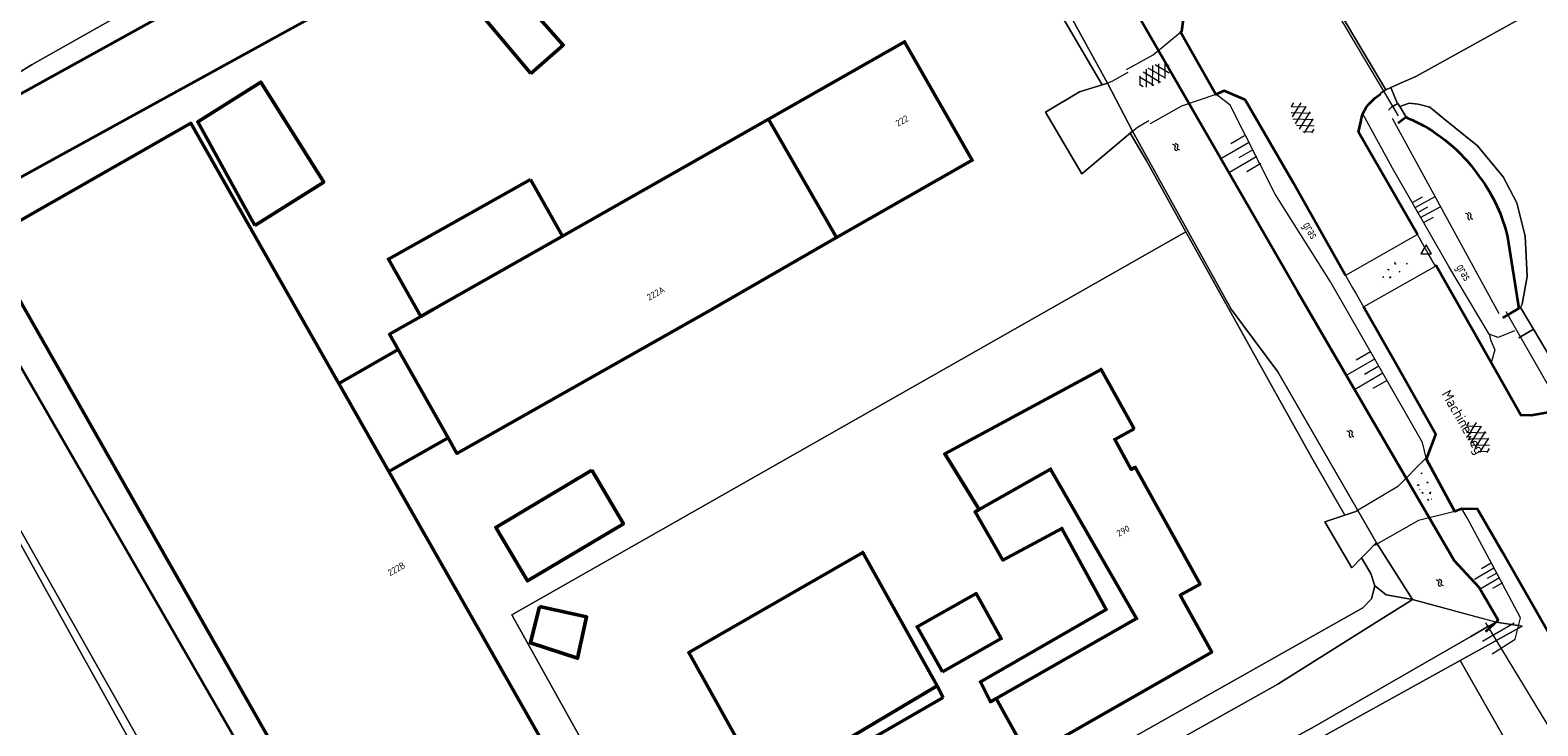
# Model space of a CAD drawing. Header units: metres. Extents: x 113441 to 115918, y 474822 to 477887.
# Tile 42 of 145: x 114680 to 114825, y 475710 to 475777. Entities that reach past the tile are written whole.
import ezdxf
from ezdxf.enums import TextEntityAlignment as Align

# ---------------------------------------------------------------- set-up
doc = ezdxf.new("R2010")
doc.units = ezdxf.units.M
doc.layers.get('0').update_dxf_attribs({"color": 252})
for name, color, linetype, lineweight in [('B-WE-GK-BESCHOEIING-G', 252, 'GK-BESCHOEIING', 35), ('B-WE-GR-GROENVOORZIENING-GV', 252, 'Continuous', 18), ('B-WE-GW-TALUD-S', 90, 'Continuous', 18), ('B-WE-GW-TALUD_KRUIN-G', 252, 'Continuous', 18), ('B-WE-IE-TERREINAFSCHEIDING_KUNSTMATIG_HEKWERK-G', 252, 'IE-TERREINAFSCHEIDING-KUNSTMATIG', 18), ('B-WE-KW-KUNSTWERK-G', 170, 'Continuous', 18), ('B-WE-KW-KUNSTWERK_DEK-GV', 252, 'Continuous', 18), ('B-WE-KW-KUNSTWERK_DUIKER-G', 252, 'Continuous', 18), ('B-WE-OG-BEBOUWING-GV', 7, 'Continuous', 50), ('B-WE-OG-BEBOUWING-T18', 7, 'Continuous', 50), ('B-WE-OG-BEBOUWING_LUIFEL-GV', 7, 'Continuous', 50), ('B-WE-OG-BEBOUWING_OVERBOUWING-GV', 7, 'Continuous', 50), ('B-WE-OG-INFO-T18', 7, 'Continuous', 18), ('B-WE-OG-TERREIN_CULTUURSCHEIDING-G', 7, 'Continuous', 18), ('B-WE-OG-TERREIN_ERF-GV', 252, 'Continuous', 18), ('B-WE-OG-TOPOGRAFIE-T18', 7, 'Continuous', 18), ('B-WE-OG-TOPOGRAFIE_PIKET-S', 7, 'Continuous', 18), ('B-WE-OG-WATER-GV', 252, 'Continuous', 18), ('B-WE-OG-WATER-S', 130, 'Continuous', 18), ('B-WE-OG-WATER_SLOOT-G', 120, 'Continuous', 18), ('B-WE-OG-WATER_SLOOT-GV', 252, 'Continuous', 18), ('B-WE-VH-DREMPEL-G', 30, 'Continuous', 18), ('B-WE-VH-KANTVERHARDING_ASFALT-G', 60, 'Continuous', 35), ('B-WE-VH-VERHARDING_ASFALT-S', 252, 'Continuous', 18), ('B-WE-VH-VERHARDING_BETON-S', 252, 'Continuous', 18), ('B-WE-VH-VERHARDING_GESLOTEN-GV', 252, 'Continuous', 18)]:
    doc.layers.add(name, color=color, linetype=linetype, lineweight=lineweight)
doc.layers.get('0').freeze()
doc.styles.add('NLCS-ISO', font='NLCS-ISO.ttf')
doc.styles.add('NLCS-ISO-ANNOTATIEF-T18', font='NLCS-ISO.ttf', dxfattribs={"height": 1.8})
doc.linetypes.add('GK-BESCHOEIING', pattern='A,30,-5,[1,NLCS.SHX,S=1,R=0,X=0,Y=0],-5', length=40)
doc.linetypes.add('IE-TERREINAFSCHEIDING-KUNSTMATIG', pattern='A,4,[82,NLCS.SHX,S=0.75,R=90,X=0,Y=0],4,-2', length=10)

# ---------------------------------------------------------------- blocks, each defined once
blk = doc.blocks.new('SOG-PIKET-SO')
blk.add_lwpolyline([(-1, -0.58), (1, -0.58), (0, 1.15), (-1, -0.58)])
blk = doc.blocks.new('SVH-BETON-SO')
for p, q in [((-2.09, 0), (-1.91, 0)), ((-2, -0.16), (-2.09, 0)), ((-2, -0.16), (-1.91, 0)), ((-0.52, 0.76), (-0.33, 0.76)), ((-0.43, 0.59), (-0.52, 0.76)), ((-0.43, 0.59), (-0.33, 0.76)), ((1.25, 1.31), (1.16, 1.08)), ((1.16, 1.07), (1.26, 0.97)), ((1.25, 1.31), (1.35, 1.21)), ((1.35, 1.21), (1.26, 0.98)), ((3.15, 0), (3.34, 0)), ((3.25, -0.16), (3.15, 0)), ((3.25, -0.16), (3.34, 0)), ((-1, -0.74), (-0.9, -0.64)), ((-1, -0.74), (-0.77, -0.83)), ((-0.9, -0.64), (-0.67, -0.73)), ((-0.77, -0.83), (-0.67, -0.73)), ((1.15, -0.65), (1.34, -0.65)), ((1.25, -0.81), (1.15, -0.65)), ((1.25, -0.81), (1.34, -0.65))]:
    blk.add_line(p, q)
for centre in [(-1.23, 0.61), (-0.9, 0.04), (0, 0), (0.31, 1.11), (1.25, 0), (2.28, 0.72), (-3.01, -0.16), (-2, -0.65), (-0.07, -0.36), (0, -1.05), (2.24, -0.16), (3.25, -0.65)]:
    blk.add_circle(centre, 0.00119)
at = {"style": 'NLCS-ISO', "flags": 1}
blk.add_attdef('FUNCTIE', text='', height=1.8, dxfattribs=at).set_placement((0.12, -3.58), align=Align.MIDDLE_CENTER)
blk = doc.blocks.new('SVH-ASFALT-SO')
at = {"ltscale": 0.1}
for p, q in [((-1.15, 0.42), (0.57, 3.38)), ((1.65, -0.13), (-0.28, 3.22)), ((0, 0), (1.96, 3.4)), ((2.92, 0.07), (0.99, 3.42)), ((1.31, -0.14), (3.19, 3.13)), ((4.02, 0.57), (2.43, 3.33)), ((-1.63, 0.76), (-2.07, 1.52)), ((-2.02, 1.3), (-1.1, 2.9)), ((0.22, -0.04), (-1.38, 2.73)), ((2.79, 0.04), (4.24, 2.55)), ((4.7, 1.8), (4.29, 2.51))]:
    blk.add_line(p, q, dxfattribs=at)
at = {"style": 'NLCS-ISO'}
blk.add_attdef('KLEUR', text='', height=1.8, dxfattribs=at).set_placement((6.35, 1.54), align=Align.MIDDLE_LEFT)
at = {"style": 'NLCS-ISO', "flags": 1}
blk.add_attdef('FUNCTIE', text='', height=1.8, dxfattribs=at).set_placement((0.87, -2.83), align=Align.MIDDLE_CENTER)
blk = doc.blocks.new('SGW-TALUD-SO')
for p, q in [((0, 0.502), (0.502, 0.502)), ((0, 0.251), (1.004, 0.251)), ((0, 0), (0.502, 0)), ((0, -0.251), (1.004, -0.251)), ((0, -0.502), (0.502, -0.502))]:
    blk.add_line(p, q)
blk = doc.blocks.new('SOG-WATER-SO')
at = {"flags": 128}
for points in [[(-2.51, 0.56), (-2.43, 0.7, -0.538831), (-0.42, 0.73, 0.605168), (1.26, 0.93, -4.035705)], [(-2.88, -0.71), (-2.79, -0.57, -0.538831), (-0.79, -0.54, 0.605168), (0.89, -0.34, -4.035705)]]:
    blk.add_lwpolyline(points, format="xyb", dxfattribs=at)

msp = doc.modelspace()

# ---------------------------------------------------------------- linework, layer by layer
at = {"layer": 'B-WE-GK-BESCHOEIING-G', "ltscale": 0.5, "flags": 128}
for points in [[(114820.054, 475718.96), (114821.259, 475720.034), (114819.427, 475723.198), (114817.009, 475725.779), (114801.938, 475751.652), (114779.838, 475789.961), (114770.289, 475807.157)], [(114728.957, 475798.011), (114729.102, 475797.698), (114732.253, 475792.077), (114670.818, 475758.337), (114673.495, 475753.677)], [(114722.347, 475795.535), (114722.518, 475794.915), (114705.679, 475785.606), (114705.007, 475785.234), (114661.223, 475761.027), (114666.571, 475750.352)], [(114812.372, 475768.494), (114811.869, 475768.129)], [(114811.869, 475768.129), (114811.612, 475767.942)], [(114822.137, 475756.962), (114823.25, 475750.084)], [(114720.911, 475671.471), (114673.495, 475753.677)], [(114821.714, 475749.173), (114823.123, 475750)], [(114823.25, 475750.084), (114823.123, 475750)]]:
    msp.add_lwpolyline(points, dxfattribs=at)
for points in [[(114812.372, 475768.494, -0.0220234), (114813.66, 475767.894)], [(114813.66, 475767.894, -0.1246286), (114819.491, 475762.691)], [(114819.491, 475762.691, -0.1100791), (114822.137, 475756.962)]]:
    msp.add_lwpolyline(points, format="xyb", dxfattribs=at)
at = {"layer": 'B-WE-GR-GROENVOORZIENING-GV'}
for points in [[(114811.546, 475769.797), (114810.891, 475771.353), (114810.43, 475771.14), (114809.906, 475770.834)], [(114824.659, 475748.076), (114823.254, 475747.244)], [(114827.627, 475740.245), (114827.865, 475740.252), (114828.925, 475740.874), (114824.659, 475748.076)], [(114823.55, 475719.454), (114820.047, 475717.491), (114817.595, 475716.135), (114832.036, 475690.766), (114835.1, 475689.11), (114835.456, 475689.327), (114834.36, 475690.97), (114826.462, 475704.857), (114827.422, 475705.398)]]:
    msp.add_lwpolyline(points, dxfattribs=at)
msp.add_lwpolyline([(114810.683, 475769.187, -0.1062102), (114811.546, 475769.797)], format="xyb", dxfattribs=at)
at = {"layer": 'B-WE-GW-TALUD_KRUIN-G'}
for points in [[(114814.356, 475735.543), (114813.96, 475737.168), (114809.743, 475744.513), (114805.09, 475752.625), (114799.749, 475761.102), (114795.435, 475769.65), (114794.131, 475770.67)], [(114822.829, 475747.922), (114821.244, 475747.263), (114820.397, 475747.61), (114816.49, 475754.106), (114811.072, 475763.603), (114808.218, 475768.843)], [(114820.668, 475716.795), (114822.881, 475718.201), (114823.389, 475720.26), (114820.656, 475725.452), (114818.276, 475729.912), (114817.753, 475730.75)]]:
    msp.add_lwpolyline(points, dxfattribs=at)
at = {"layer": 'B-WE-IE-TERREINAFSCHEIDING_KUNSTMATIG_HEKWERK-G'}
msp.add_lwpolyline([(114822.79, 475719.76), (114819.746, 475717.993)], dxfattribs=at)
at = {"layer": 'B-WE-KW-KUNSTWERK-G'}
for points in [[(114785.438, 475773.087), (114788.015, 475774.528), (114790.629, 475776.708)], [(114794.034, 475770.704), (114790.742, 475769.57), (114787.714, 475767.865)], [(114807.604, 475730.581), (114811.661, 475732.974), (114814.242, 475735.604), (114814.356, 475735.543)], [(114817.072, 475730.498), (114813.582, 475729.635), (114809.329, 475727.241)]]:
    msp.add_lwpolyline(points, dxfattribs=at)
at = {"layer": 'B-WE-KW-KUNSTWERK_DEK-GV'}
for points in [[(114785.555, 475772.818), (114784.017, 475771.941), (114783.598, 475771.795), (114786.011, 475767.155), (114786.481, 475767.553), (114787.573, 475768.187)], [(114807.715, 475730.608), (114807.715, 475730.608), (114809.533, 475727.502), (114809.537, 475727.504)]]:
    msp.add_lwpolyline(points, dxfattribs=at)
at = {"layer": 'B-WE-KW-KUNSTWERK_DUIKER-G'}
for points in [[(114811.654, 475768.621), (114804.264, 475781.097)], [(114842.301, 475714.32), (114822.035, 475749.744)], [(114829.057, 475704.986), (114820.058, 475719.791)]]:
    msp.add_lwpolyline(points, dxfattribs=at)
at = {"layer": 'B-WE-OG-BEBOUWING-GV'}
for points in [[(114728.023, 475772.703), (114731.138, 475775.452), (114724.462, 475783.017), (114721.544, 475780.442)], [(114750.927, 475768.31), (114757.488, 475756.914), (114770.556, 475764.357), (114764.048, 475775.783)], [(114701.404, 475758.07), (114708.055, 475762.259), (114701.994, 475771.883), (114695.909, 475768.051)], [(114757.488, 475756.914), (114750.927, 475768.31), (114731.076, 475757.051), (114718.645, 475750), (114717.431, 475749.312), (114714.406, 475747.596), (114715.243, 475746.116), (114720.045, 475737.622), (114720.901, 475736.107), (114745.48, 475750)], [(114714.332, 475734.374), (114709.509, 475742.857), (114705.448, 475750), (114695.262, 475767.916), (114675.463, 475756.66), (114679.249, 475750), (114719.846, 475678.593), (114739.646, 475689.849), (114723.165, 475718.837)], [(114786.154, 475738.487), (114785.962, 475738.833), (114782.985, 475744.192), (114767.908, 475736.055), (114771.223, 475730.694), (114778.107, 475734.595), (114786.394, 475720.184), (114772.876, 475712.493), (114775.997, 475706.882), (114793.651, 475716.967), (114790.606, 475722.447), (114792.53, 475723.516), (114786.273, 475734.778), (114785.895, 475734.568), (114784.292, 475737.453)], [(114733.904, 475734.477), (114724.642, 475728.972), (114727.704, 475723.817), (114736.95, 475729.322)], [(114750.555, 475703.817), (114767.166, 475713.693), (114760.002, 475726.567), (114743.233, 475716.911)], [(114728.851, 475721.339), (114727.979, 475717.849), (114732.522, 475716.369), (114733.385, 475720.352)]]:
    msp.add_lwpolyline(points, close=True, dxfattribs=at)
at = {"layer": 'B-WE-OG-BEBOUWING_LUIFEL-GV'}
for points in [[(114778.107, 475734.595), (114771.223, 475730.694), (114770.833, 475730.473), (114773.517, 475725.83), (114779.212, 475728.87), (114783.478, 475721.068), (114771.355, 475714.078), (114772.151, 475712.491), (114772.311, 475712.172), (114772.876, 475712.493), (114786.394, 475720.184)], [(114767.776, 475712.597), (114767.166, 475713.693), (114750.555, 475703.817), (114751.047, 475702.938)]]:
    msp.add_lwpolyline(points, close=True, dxfattribs=at)
at = {"layer": 'B-WE-OG-BEBOUWING_OVERBOUWING-GV'}
for points in [[(114727.987, 475762.496), (114714.298, 475754.837), (114717.431, 475749.312), (114718.645, 475750), (114731.076, 475757.051)], [(114709.509, 475742.857), (114714.332, 475734.374), (114720.045, 475737.622), (114715.243, 475746.116)], [(114767.691, 475715.071), (114773.364, 475718.266), (114770.95, 475722.6), (114765.245, 475719.406)]]:
    msp.add_lwpolyline(points, close=True, dxfattribs=at)
at = {"layer": 'B-WE-OG-TERREIN_CULTUURSCHEIDING-G'}
msp.add_lwpolyline([(114820.397, 475747.61), (114820.552, 475746.995), (114820.932, 475746.082), (114820.588, 475744.831)], dxfattribs=at)
at = {"layer": 'B-WE-OG-TERREIN_ERF-GV'}
for points in [[(114658.181, 475870.156), (114653.523, 475867.529), (114631.087, 475907.531), (114623.006, 475902.969), (114621.714, 475902.239), (114626.541, 475893.586), (114621.143, 475890.5), (114616.298, 475899.165), (114614.243, 475898.015), (114608.529, 475894.817), (114677.373, 475772.016), (114679.947, 475773.583), (114693.015, 475780.972), (114689.828, 475781.628), (114687.52, 475782.426)], [(114692.585, 475702.629), (114677.663, 475729.452), (114665.048, 475752.188), (114661.223, 475761.027), (114705.007, 475785.234), (114705.679, 475785.606), (114704.632, 475787.466), (114693.015, 475780.972), (114679.947, 475773.583), (114677.373, 475772.016), (114658.669, 475761.531), (114667.429, 475745.934), (114674.844, 475732.718), (114630.131, 475707.649)], [(114833.686, 475783.729), (114813.321, 475772.422), (114811.825, 475771.784), (114810.891, 475771.353), (114811.546, 475769.797), (114811.591, 475769.816), (114811.762, 475769.527), (114812.66, 475769.869), (114813.557, 475769.775), (114814.656, 475769.468), (114815.941, 475768.396), (114819.259, 475765.746), (114821.738, 475762.772), (114823.054, 475760.246), (114823.866, 475757.041), (114824.037, 475753.162), (114823.549, 475750.477), (114823.415, 475750.175), (114824.659, 475748.076), (114828.925, 475740.874)]]:
    msp.add_lwpolyline(points, dxfattribs=at)
for points in [[(114791.15, 475757.465), (114787.313, 475764.353), (114785.789, 475766.968), (114781.135, 475763.053), (114777.63, 475768.987), (114780.906, 475770.942), (114783.073, 475771.629), (114777.398, 475781.366), (114764.606, 475803.63), (114763.333, 475802.003), (114760.485, 475806.538), (114743.684, 475798.015), (114738.286, 475794.999), (114732.253, 475792.077), (114670.818, 475758.337), (114673.495, 475753.677), (114720.911, 475671.471), (114721.36, 475670.69), (114745.661, 475685.599), (114726.193, 475720.558)], [(114728.023, 475772.703), (114721.544, 475780.442), (114724.462, 475783.017), (114731.138, 475775.452)], [(114720.901, 475736.107), (114720.045, 475737.622), (114715.243, 475746.116), (114714.406, 475747.596), (114717.431, 475749.312), (114718.645, 475750), (114731.076, 475757.051), (114750.927, 475768.31), (114764.048, 475775.783), (114770.556, 475764.357), (114757.488, 475756.914), (114745.48, 475750)], [(114701.404, 475758.07), (114695.909, 475768.051), (114701.994, 475771.883), (114708.055, 475762.259)], [(114783.598, 475771.795), (114783.073, 475771.629), (114780.906, 475770.942), (114777.63, 475768.987), (114781.135, 475763.053), (114785.789, 475766.968), (114786.011, 475767.155)], [(114714.332, 475734.374), (114723.165, 475718.837), (114739.646, 475689.849), (114719.846, 475678.593), (114679.249, 475750), (114675.463, 475756.66), (114695.262, 475767.916), (114705.448, 475750), (114709.509, 475742.857)], [(114786.344, 475708.88), (114808.197, 475721.223), (114809.051, 475722.1), (114809.361, 475723.337), (114808.978, 475724.523), (114808.082, 475726.047), (114807.152, 475725.093), (114804.54, 475729.51), (114805.8, 475729.93), (114806.466, 475730.152), (114803.277, 475735.691), (114791.15, 475757.465), (114726.193, 475720.558), (114745.661, 475685.599), (114747.763, 475686.889), (114760.582, 475694.196)], [(114778.107, 475734.595), (114771.223, 475730.694), (114767.908, 475736.055), (114782.985, 475744.192), (114785.962, 475738.833), (114786.154, 475738.487), (114784.292, 475737.453), (114785.895, 475734.568), (114786.273, 475734.778), (114792.53, 475723.516), (114790.606, 475722.447), (114793.651, 475716.967), (114775.997, 475706.882), (114772.876, 475712.493), (114786.394, 475720.184)], [(114736.95, 475729.322), (114727.704, 475723.817), (114724.642, 475728.972), (114733.904, 475734.477)], [(114809.533, 475727.502), (114807.715, 475730.608), (114807.54, 475730.51), (114806.466, 475730.152), (114805.8, 475729.93), (114804.54, 475729.51), (114807.152, 475725.093), (114808.082, 475726.047), (114808.552, 475726.529), (114809.46, 475727.46)], [(114750.555, 475703.817), (114743.233, 475716.911), (114760.002, 475726.567), (114767.166, 475713.693)], [(114732.522, 475716.369), (114727.979, 475717.849), (114728.851, 475721.339), (114733.385, 475720.352)], [(114817.595, 475716.135), (114801.451, 475707.204), (114768.729, 475689.186), (114785.429, 475659.974), (114795.356, 475665.508), (114796.801, 475662.565), (114797.102, 475662.728), (114792.384, 475671.089), (114798.267, 475674.409), (114802.985, 475666.048), (114837.508, 475685.309), (114837.17, 475685.87), (114837.075, 475686.047), (114835.204, 475688.939), (114835.1, 475689.11), (114832.036, 475690.766)]]:
    msp.add_lwpolyline(points, close=True, dxfattribs=at)
at = {"layer": 'B-WE-OG-WATER-GV'}
for points in [[(114671.023, 475901.431), (114647.303, 475943.775), (114652.292, 475946.578), (114648.487, 475950.772), (114638.41, 475945.116), (114682.645, 475866.371), (114722.199, 475795.799), (114722.347, 475795.535), (114722.518, 475794.915), (114705.679, 475785.606), (114705.007, 475785.234), (114661.223, 475761.027), (114670.818, 475758.337), (114732.253, 475792.077), (114729.102, 475797.698), (114728.957, 475798.011), (114728.403, 475799.001), (114705.155, 475840.501)], [(114673.495, 475753.677), (114670.818, 475758.337), (114661.223, 475761.027), (114666.571, 475750.352), (114705.814, 475680.928), (114705.765, 475679.158), (114707.984, 475674.135), (114712.091, 475667.281), (114721.36, 475670.69), (114720.911, 475671.471)], [(114761.146, 475686.821), (114763.904, 475688.32), (114766.634, 475689.804), (114782.56, 475698.456), (114803.328, 475709.673), (114818.619, 475718.461), (114820.329, 475719.45), (114821.02, 475719.85), (114813, 475722.03), (114812.532, 475721.736), (114809.711, 475719.966), (114800, 475713.873), (114761.626, 475692.35), (114725.7, 475672.2), (114722.258, 475671.003), (114721.36, 475670.69), (114712.091, 475667.281), (114720.839, 475664.487), (114755.967, 475683.951)]]:
    msp.add_lwpolyline(points, close=True, dxfattribs=at)
for points in [[(114699.524, 475919.019), (114700.439, 475917.425), (114709.424, 475901.777), (114709.398, 475901.563), (114711.918, 475896.452), (114719.7, 475882.49), (114734.851, 475856.084), (114745.177, 475837.872), (114747.808, 475833.231), (114759.764, 475812.144), (114759.931, 475811.927), (114761.126, 475812.172), (114765.473, 475804.738), (114783.598, 475771.795), (114786.011, 475767.155), (114795.527, 475750), (114800, 475743.98), (114807.715, 475730.608), (114809.533, 475727.502), (114813, 475722.03), (114819.89, 475720.157)], [(114812.372, 475768.494), (114811.869, 475768.129), (114811.612, 475767.942)], [(114821.714, 475749.173), (114823.123, 475750), (114823.25, 475750.084), (114822.137, 475756.962)]]:
    msp.add_lwpolyline(points, dxfattribs=at)
for points in [[(114813.66, 475767.894, 0.0220234), (114812.372, 475768.494)], [(114819.491, 475762.691, 0.1246286), (114813.66, 475767.894)], [(114822.137, 475756.962, 0.1100791), (114819.491, 475762.691)]]:
    msp.add_lwpolyline(points, format="xyb", dxfattribs=at)
at = {"layer": 'B-WE-OG-WATER_SLOOT-G'}
msp.add_lwpolyline([(114821.364, 475749.566), (114811.058, 475768.385)], dxfattribs=at)
at = {"layer": 'B-WE-OG-WATER_SLOOT-GV'}
for points in [[(114765.473, 475804.738), (114764.606, 475803.63), (114777.398, 475781.366), (114783.073, 475771.629), (114783.598, 475771.795)], [(114800, 475743.98), (114795.527, 475750), (114786.011, 475767.155), (114785.789, 475766.968), (114787.313, 475764.353), (114791.15, 475757.465), (114803.277, 475735.691), (114806.466, 475730.152), (114807.54, 475730.51), (114807.715, 475730.608)], [(114666.571, 475750.352), (114661.223, 475761.027), (114665.048, 475752.188), (114677.663, 475729.452), (114692.585, 475702.629), (114703.906, 475680.553), (114707.984, 475674.135), (114705.765, 475679.158), (114705.814, 475680.928)], [(114809.533, 475727.502), (114809.46, 475727.46), (114808.552, 475726.529), (114808.082, 475726.047), (114808.978, 475724.523), (114809.361, 475723.337), (114810.46, 475722.489), (114813, 475722.03)], [(114800, 475713.873), (114809.711, 475719.966), (114812.532, 475721.736), (114813, 475722.03), (114810.46, 475722.489), (114809.361, 475723.337), (114809.051, 475722.1), (114808.197, 475721.223), (114786.344, 475708.88), (114760.582, 475694.196), (114761.626, 475692.35)], [(114817.595, 475716.135), (114820.047, 475717.491), (114823.55, 475719.454), (114822.107, 475719.67), (114821.02, 475719.85), (114820.329, 475719.45), (114818.619, 475718.461), (114803.328, 475709.673), (114782.56, 475698.456), (114766.634, 475689.804), (114768.729, 475689.186), (114801.451, 475707.204)]]:
    msp.add_lwpolyline(points, close=True, dxfattribs=at)
for points in [[(114811.546, 475769.797, 0.1062102), (114810.683, 475769.187, 0.1062102)], [(114812.372, 475768.494, -0.0220234), (114813.66, 475767.894)], [(114813.66, 475767.894, -0.1246286), (114819.491, 475762.691)], [(114819.491, 475762.691, -0.1100791), (114822.137, 475756.962)]]:
    msp.add_lwpolyline(points, format="xyb", dxfattribs=at)
for points in [[(114811.869, 475768.129), (114812.372, 475768.494), (114811.762, 475769.527), (114811.591, 475769.816), (114811.546, 475769.797)], [(114822.137, 475756.962), (114823.25, 475750.084), (114823.316, 475750.121), (114823.415, 475750.175), (114823.549, 475750.477), (114824.037, 475753.162), (114823.866, 475757.041), (114823.054, 475760.246), (114821.738, 475762.772), (114819.259, 475765.746), (114815.941, 475768.396), (114814.656, 475769.468), (114813.557, 475769.775), (114812.66, 475769.869), (114811.762, 475769.527)], [(114811.762, 475769.527), (114812.372, 475768.494)], [(114811.612, 475767.942), (114811.869, 475768.129)], [(114823.254, 475747.244), (114824.659, 475748.076), (114823.415, 475750.175), (114823.316, 475750.121), (114823.25, 475750.084), (114823.123, 475750), (114821.714, 475749.173)], [(114821.047, 475719.845), (114822.107, 475719.67), (114823.55, 475719.454)]]:
    msp.add_lwpolyline(points, dxfattribs=at)
at = {"layer": 'B-WE-VH-DREMPEL-G'}
msp.add_lwpolyline([(114808.261, 475750.24), (114815.217, 475754.137), (114814.517, 475755.355), (114814.135, 475756.035), (114813.477, 475757.193), (114806.537, 475753.259), (114807.22, 475752.069), (114807.594, 475751.426), (114808.261, 475750.24)], dxfattribs=at)
at = {"layer": 'B-WE-VH-KANTVERHARDING_ASFALT-G'}
for points in [[(114806.537, 475753.259), (114801.528, 475762.134), (114796.857, 475770.171), (114794.831, 475771.032), (114794.034, 475770.704), (114790.629, 475776.708), (114790.779, 475776.793), (114791.208, 475780.095), (114786.385, 475788.707), (114779.393, 475800.983), (114775.106, 475808.373), (114773.194, 475808.188), (114769.507, 475807.142), (114766.787, 475805.617)], [(114827.508, 475740.447), (114826.975, 475740.198), (114824.432, 475739.755), (114823.447, 475739.793), (114819.552, 475746.657), (114815.281, 475754.174), (114815.217, 475754.137)], [(114832.552, 475707.619), (114827.89, 475715.673), (114824.022, 475722.475), (114821.712, 475726.532), (114819.247, 475730.741), (114817.753, 475730.75), (114817.072, 475730.498), (114814.356, 475735.543), (114815.238, 475737.92), (114811.26, 475744.999), (114808.261, 475750.24)]]:
    msp.add_lwpolyline(points, dxfattribs=at)
msp.add_lwpolyline([(114813.477, 475757.193), (114807.789, 475767.075), (114808.004, 475768.046, -0.1308948), (114808.628, 475769.554, -0.0880524), (114809.943, 475770.77)], format="xyb", dxfattribs=at)
at = {"layer": 'B-WE-VH-VERHARDING_GESLOTEN-GV'}
for points in [[(114793.188, 475804.857), (114791.723, 475803.84), (114795.963, 475795.476), (114796.479, 475795.724), (114798.081, 475795.838), (114799.575, 475794.993), (114801.832, 475791.473), (114805.51, 475784.246), (114806.421, 475782.146), (114806.604, 475781.242), (114806.371, 475780.279), (114805.593, 475779.678), (114805.387, 475779.59), (114805.708, 475779.075), (114810.43, 475771.14), (114810.891, 475771.353), (114811.825, 475771.784), (114813.321, 475772.422), (114833.686, 475783.729)], [(114809.906, 475770.834), (114810.43, 475771.14), (114805.708, 475779.075)]]:
    msp.add_lwpolyline(points, dxfattribs=at)

# ---------------------------------------------------------------- block references
at = {"layer": 'B-WE-GW-TALUD-S'}
for p, xscale, yscale, zscale, rotation in [((114797.592, 475765.376), 3.093530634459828, 3.093530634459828, 3.093530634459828, 209.9795489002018), ((114813.513, 475759.325), 2.198488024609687, 2.198488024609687, 2.198488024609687, 28.70698050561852), ((114809.743, 475744.513), 3.15074530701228, 3.15074530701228, 3.15074530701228, 210.2220311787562), ((114821.115, 475724.58), 2.153296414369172, 2.153296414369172, 2.153296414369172, 210.0841753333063)]:
    msp.add_blockref('SGW-TALUD-SO', p, dxfattribs=dict(at, xscale=xscale, yscale=yscale, zscale=zscale, rotation=rotation))
at = {"layer": 'B-WE-OG-TOPOGRAFIE_PIKET-S', "xscale": 0.5, "yscale": 0.5, "zscale": 0.5}
for p in [(114814.306, 475755.623), (114814.318, 475755.62), (114814.326, 475755.617)]:
    msp.add_blockref('SOG-PIKET-SO', p, dxfattribs=at)
at = {"layer": 'B-WE-OG-WATER-S', "xscale": 0.2, "yscale": 0.2, "zscale": 0.2, "rotation": 299.6579608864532}
for p in [(114790.257, 475765.491), (114818.508, 475758.823), (114807.067, 475737.86), (114815.67, 475723.508)]:
    msp.add_blockref('SOG-WATER-SO', p, dxfattribs=at)
at = {"layer": 'B-WE-VH-VERHARDING_ASFALT-S'}
for p, xscale, yscale, zscale, rotation in [((114787.947, 475771.513), 0.5, 0.5, 0.5, 29.56099294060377), ((114803.427, 475768.256), 0.4999999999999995, 0.4999999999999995, 0.4999999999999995, 118.4298398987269), ((114820.339, 475737.463), 0.4999999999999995, 0.4999999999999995, 0.4999999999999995, 118.4298398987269)]:
    msp.add_blockref('SVH-ASFALT-SO', p, dxfattribs=dict(at, xscale=xscale, yscale=yscale, zscale=zscale, rotation=rotation))
at = {"layer": 'B-WE-VH-VERHARDING_BETON-S'}
for p, xscale, yscale, zscale, rotation in [((114811.035, 475753.612), 0.5, 0.5, 0.5, 29.26074818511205), ((114814.253, 475732.596), 0.4999999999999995, 0.4999999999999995, 0.4999999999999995, 104.0155501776)]:
    msp.add_blockref('SVH-BETON-SO', p, dxfattribs=dict(at, xscale=xscale, yscale=yscale, zscale=zscale, rotation=rotation))

# ---------------------------------------------------------------- texts
at = {"layer": 'B-WE-OG-BEBOUWING-T18', "style": 'NLCS-ISO-ANNOTATIEF-T18'}
for s, rotation, p in [('222', 29.7, (114763.788, 475768.158)), ('222A', 29.5, (114740.059, 475751.53)), ('290', 29.1, (114785.105, 475728.644)), ('222B', 29.6, (114715.07, 475724.982))]:
    msp.add_text(s, height=0.64, rotation=rotation, dxfattribs=at).set_placement(p, align=Align.MIDDLE)
at = {"layer": 'B-WE-OG-INFO-T18', "style": 'NLCS-ISO', "width": 0.711111}
for p in [(114802.394, 475758.116), (114817.181, 475754.065)]:
    msp.add_text('gras', height=0.9, rotation=300.55311, dxfattribs=at).set_placement(p)
at = {"layer": 'B-WE-OG-TOPOGRAFIE-T18', "style": 'NLCS-ISO-ANNOTATIEF-T18'}
msp.add_text('Machineweg', height=1, rotation=299.8, dxfattribs=at).set_placement((114817.751, 475739.063), align=Align.MIDDLE)

doc.saveas('drawing.dxf')
